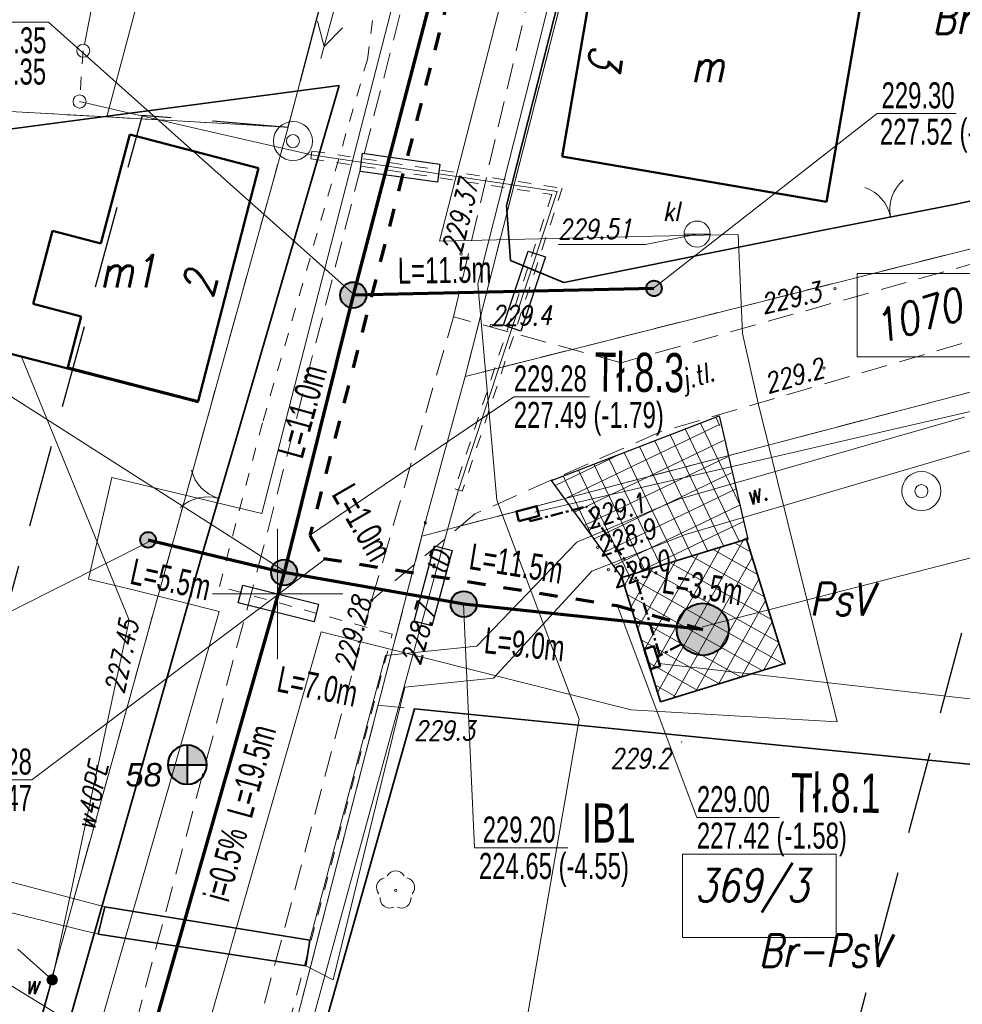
# Model space of a CAD drawing. Header units: millimetres. Extents: x 7436010 to 7436992, y 5663514 to 5666647.
# Tile 35 of 73: x 7436290 to 7436326, y 5664134 to 5664172. Entities that reach past the tile are written whole.
import ezdxf
from ezdxf.enums import TextEntityAlignment as Align

# ---------------------------------------------------------------- set-up
doc = ezdxf.new("R2010")
doc.units = ezdxf.units.MM
doc.header["$PDSIZE"] = 1
for name, pattern in [('$0$HIDDEN', [9.525, 6.35, -3.175]), ('0.7_0.7', [1.4, 0.7, -0.7]), ('1', [0]), ('2_EGBU_A', [0]), ('3', [1, 0.5, -0.5]), ('ACAD_ISO10W100', [18.5, 12, -3, 0.5, -3]), ('BUR', [3, 2, -1]), ('GDE', [0]), ('GUZ', [1.5, 1, -0.5]), ('KOR', [2, 1, 1]), ('KOU', [1.5, 1, -0.5])]:
    doc.linetypes.add(name, pattern=pattern)
for name, color, linetype, lineweight in [('1 OGRODZENIE', 7, 'BGT', 35), ('17 SŁUPY TELEKOMUNIKACYJNE', 30, 'Continuous', 18), ('18 LINIE TELEKOMUNIAKCYJNE', 30, 'Continuous', 18), ('2 BRAMY FURTKI', 7, 'Continuous', 18), ('23 LINIE eN', 1, 'Continuous', 18), ('28 STUDNIA GŁEBINOWA', 5, 'Continuous', 18), ('31 SZAMBO OSADNIK', 34, 'Continuous', 18), ('32 BUDYNKI ZMIANY', 7, 'Continuous', 50), ('33 FUNKCJE BUDYNKÓW', 7, 'Continuous', 18), ('43 RZĘDNE KL', 34, 'Continuous', 18), ('5 RÓW PRZYDROŻNY', 7, 'Continuous', 18), ('9 JEZDNIA GRUNTOWA', 7, 'KOU', 18), ('__WLZ', 1, 'Continuous', 50), ('_AA_Kanalizacja grawitacyjna - trasa', 244, 'Continuous', 70), ('_AA_Odcinki boczne grawitacyjne 160mm - trasa', 30, 'Continuous', 70), ('_AA_Studnia kanalizacyjna bet.1000mm - symbol', 24, 'Continuous', 40), ('_AA_Studnia kanalizacyjna PP 600mm - symbol', 24, 'Continuous', 40), ('_BB_Kanalizacja ciśnieniowa - trasa', 44, '0.7_0.7', 70), ('_CC_Pompownia ścieków - symbol', 1, 'Continuous', 40), ('_CC_Przepompownia sieciowa - ogrodzenie', 94, 'Continuous', 35), ('_CC_Tłoczny SIEĆ_opisy', 44, 'BUR', 50), ('_DZIAŁKI DO POZWOLENIA', 110, 'Continuous', 9), ('_GG_Otwory geologiczne - symbole', 10, 'Continuous', 40), ('_II_Odnośniki', 7, 'Continuous', 9), ('_J_rury AROT', 1, 'Continuous', 30), ('_LINIA ROZ.LOKA', 4, '$0$HIDDEN', 30), ('_ZZ_Zjazd do tłoczni', 4, 'Continuous', 30), ('DZ_USTALONE_GRANICE_L_0', 7, '1', 18), ('DZIALKI_SYT-WYS_T_0', 7, 'Continuous', 18), ('Działki zarys', 7, 'Continuous', 18), ('EADTD_T_0', 7, 'Continuous', 18), ('EBUPP_L_0', 7, '1', 50), ('EDZPD_L_1', 7, 'GDE', 18), ('EGBB_E_T_0', 7, 'Continuous', 18), ('EGBB_L_0', 7, '2_EGBU_A', 50), ('EKLTK_T_0', 96, 'Continuous', 18), ('EUZPU_L_3', 7, 'KOR', 18), ('GG_otwory_geologiczne_geolog', 10, 'Continuous', 40), ('Linie_odn', 7, 'Continuous', 9), ('obszar odziaływania inwestcyji', 80, 'Continuous', 20), ('Podzial_sekcyjny_krzyze', 7, 'Continuous', 13), ('Punkty', 7, 'Continuous', 18), ('PunPOMIAR1', 7, 'Continuous', 18), ('RzedPOMIAR1', 7, 'Continuous', 18), ('SDRPK_L_1', 7, 'KOU', 18), ('SDRPT_L_0', 7, '1', 35), ('SIEC_ENERGETYCZNA_L_0', 1, '3', 18), ('SZOPO_L_0', 7, 'BGT', 35), ('SZOPO_T_0', 7, 'Continuous', 18), ('SZZPZ_T_0', 7, 'Continuous', 18), ('UWWOA_T_0', 5, 'Continuous', 18), ('UWWOC_T_0', 5, 'Continuous', 18), ('UWWOO_T_0', 5, 'Continuous', 18), ('UWWPA_T_0', 5, 'Continuous', 18), ('UWWPO_L_0', 5, '1', 18), ('UŻYTKI LINIE', 96, 'GUZ', 18), ('UŻYTKI OZNACZENIE', 96, 'Continuous', 18), ('WEKTOR PRZEWODY TELEKOMUNIKACYJNE', 30, 'Continuous', 18), ('WEKTOR RO TELE', 30, '3', 18), ('WEKTOR RZĘDNE TELE', 30, 'Continuous', 18), ('WEKTOR WODOCIĄGI wo', 5, 'Continuous', 18), ('WUKOS_T_0', 7, 'Continuous', 18), ('WUKOS_T_1', 7, 'Continuous', 18)]:
    doc.layers.add(name, color=color, linetype=linetype, lineweight=lineweight)
for name, color, linetype in [('_AA_Studnia kanalizacyjna bet.1000mm - plamki', 255, 'Continuous'), ('_AA_Studnia kanalizacyjna PP 600mm - plamki', 24, 'Continuous'), ('_map', 7, 'Continuous'), ('TEKST ks przyłącz korek', 32, 'Continuous'), ('TEKST ks przyłącz L _ i', 32, 'Continuous'), ('TEKST ks sieć L _ i', 244, 'Continuous'), ('TEKST ks studnia', 244, 'Continuous')]:
    doc.layers.add(name, color=color, linetype=linetype)
doc.styles.add('K1_ACAD', font='romans.shx', dxfattribs={"width": 0.8, "oblique": 12})
doc.styles.add('PLAN 1 pop.', font='ARIALN.TTF', dxfattribs={"width": 0.8})
doc.styles.add('PLAN 2 pop.', font='ARIALN.TTF', dxfattribs={"width": 0.8})
doc.linetypes.add('BGT', pattern='A,3.75,[133,ltypeshp.shx,S=0.1875,R=0,X=0,Y=0],3.75', length=7.5)

# ---------------------------------------------------------------- blocks, each defined once
blk = doc.blocks.new('GRO')
at = {"linetype": 'Continuous'}
blk.add_circle((0, 0), 0.045, dxfattribs=at)
blk = doc.blocks.new('BGB')
at = {"linetype": 'Continuous'}
for centre, start, end in [((-1.5, 0), 359.9995, 60), ((1.5, 0), 120, 180.0005)]:
    blk.add_arc(centre, 1.5, start, end, dxfattribs=at)
blk = doc.blocks.new('DLI')
at = {"linetype": 'Continuous'}
blk.add_circle((0, 0), 0.045, dxfattribs=at)
for centre, start, end in [((-0.357, 0.116), 102.1445, 221.86), ((0, 0.375), 30.1401, 149.8599), ((0.357, 0.116), 318.14, 77.8555), ((-0.22, -0.303), 174.1482, 293.8542), ((0.22, -0.303), 246.1458, 5.8518)]:
    blk.add_arc(centre, 0.375, start, end, dxfattribs=at)
blk = doc.blocks.new('SUUS25')
at = {"linetype": 'Continuous'}
for radius in [0.2, 0.175, 0.15, 0.125, 0.1, 0.075, 0.05, 0.025, 0.00715]:
    blk.add_circle((0, 0), radius, dxfattribs=at)
blk = doc.blocks.new('WSP')
at = {"linetype": 'Continuous'}
blk.add_circle((0, 0), 0.045, dxfattribs=at)
blk = doc.blocks.new('SLS')
at = {"linetype": 'Continuous'}
blk.add_circle((0, 0), 0.25, dxfattribs=at)
blk = doc.blocks.new('PLT')
at = {"linetype": 'Continuous'}
for p, q in [((3.9, 0.5), (4.76605, 0)), ((0.25, 0), (5.25, 0)), ((3.76605, 0), (2.9, -0.5))]:
    blk.add_line(p, q, dxfattribs=at)
blk = doc.blocks.new('STD')
at = {"linetype": 'Continuous'}
for radius in [0.75, 0.25]:
    blk.add_circle((0, 0), radius, dxfattribs=at)
blk = doc.blocks.new('SZB')
at = {"linetype": 'Continuous'}
blk.add_line((-0.5, 0), (0.5, 0), dxfattribs=at)
blk.add_circle((0, 0), 0.5, dxfattribs=at)
blk = doc.blocks.new('PNN')
at = {"linetype": 'Continuous'}
for p, q in [((3.9, 0.5), (4.76605, 0)), ((0.25, 0), (5.25, 0)), ((4.76605, 0), (3.9, -0.5))]:
    blk.add_line(p, q, dxfattribs=at)
blk = doc.blocks.new('STUDZ')
at = {"layer": '1 OGRODZENIE', "flags": 128}
for points in [[(7436310.99, 5664161.96), (7436321.07, 5664163.99), (7436325.98, 5664164.96), (7436336.6, 5664167.28), (7436335.93, 5664170.896)], [(7436294.12, 5664105.83), (7436297.53, 5664118.22), (7436298.65, 5664122.12), (7436301.45, 5664132.02), (7436301.71, 5664133.06), (7436305.26, 5664145.59), (7436333.724, 5664142.744)]]:
    blk.add_lwpolyline(points, dxfattribs=at)
at = {"layer": '17 SŁUPY TELEKOMUNIKACYJNE', "linetype": '3', "flags": 128}
blk.add_lwpolyline([(7436292.54, 5664170.86), (7436292.4, 5664168.91)], dxfattribs=at)
at = {"layer": '32 BUDYNKI ZMIANY', "flags": 128}
for points in [[(7436322.79, 5664175.09), (7436321.074, 5664165.056)], [(7436312.26, 5664174.61), (7436310.923, 5664166.792)], [(7436310.923, 5664166.792), (7436321.074, 5664165.056)]]:
    blk.add_lwpolyline(points, dxfattribs=at)
at = {"layer": '43 RZĘDNE KL', "flags": 128}
blk.add_lwpolyline([(7436310.775, 5664163.42), (7436314.126, 5664163.42), (7436316.1, 5664163.82)], dxfattribs=at)
at = {"layer": '5 RÓW PRZYDROŻNY', "flags": 128}
blk.add_lwpolyline([(7436293.37, 5664137.98), (7436268.268, 5664144.624), (7436268.301, 5664143.048), (7436293.11, 5664136.94), (7436293.37, 5664137.98)], dxfattribs=at)
at = {"layer": 'DZ_USTALONE_GRANICE_L_0'}
blk.add_line((7436305.67, 5664152.73), (7436291.78, 5664098.98), dxfattribs=at)
at = {"layer": 'Działki zarys', "flags": 128}
blk.add_lwpolyline([(7436300.404, 5664167.925), (7436290.39, 5664131.82)], dxfattribs=at)
at = {"layer": 'EBUPP_L_0'}
blk.add_line((7436296.97, 5664157.36), (7436289.36, 5664159.32), dxfattribs=at)
at = {"layer": 'EDZPD_L_1'}
for p, q in [((7436293.445, 5664168.318), (7436308.638, 5664225.4)), ((7436315.043, 5664223.545), (7436300.404, 5664167.925)), ((7436307.197, 5664158.351), (7436314.73, 5664187.81)), ((7436287.377, 5664168.661), (7436293.445, 5664168.318)), ((7436300.404, 5664167.925), (7436293.445, 5664168.318)), ((7436340.062, 5664166.656), (7436307.197, 5664158.351)), ((7436305.537, 5664152.216), (7436338.552, 5664160.9)), ((7436307.197, 5664158.351), (7436305.67, 5664152.73))]:
    blk.add_line(p, q, dxfattribs=at)
at = {"layer": 'EGBB_L_0'}
for p, q in [((7436293.213, 5664163.459), (7436294.329, 5664167.641)), ((7436294.329, 5664167.641), (7436299.271, 5664166.356)), ((7436296.95, 5664157.402), (7436299.271, 5664166.356)), ((7436290.615, 5664161.146), (7436291.363, 5664163.947)), ((7436291.363, 5664163.947), (7436293.213, 5664163.459)), ((7436290.615, 5664161.146), (7436292.466, 5664160.648)), ((7436291.948, 5664158.697), (7436292.466, 5664160.648)), ((7436291.948, 5664158.697), (7436296.95, 5664157.402))]:
    blk.add_line(p, q, dxfattribs=at)
at = {"layer": 'EUZPU_L_3'}
for p, q in [((7436326.36, 5664156.79), (7436315.4, 5664153.64)), ((7436315.65, 5664152.28), (7436326.75, 5664155.54)), ((7436315.4, 5664153.64), (7436311.49, 5664151.99)), ((7436312.06, 5664150.88), (7436315.65, 5664152.28)), ((7436311.49, 5664151.99), (7436307.65, 5664148)), ((7436308.29, 5664146.76), (7436312.06, 5664150.88)), ((7436307.65, 5664148), (7436304.14, 5664147.63)), ((7436304.14, 5664147.63), (7436301.24, 5664136.7)), ((7436304.88, 5664146.42), (7436308.29, 5664146.76)), ((7436302.13, 5664135.18), (7436304.88, 5664146.42)), ((7436301.24, 5664136.7), (7436301.09, 5664135.72)), ((7436301.09, 5664135.72), (7436302.13, 5664135.18))]:
    blk.add_line(p, q, dxfattribs=at)
at = {"layer": 'Podzial_sekcyjny_krzyze', "color": 7, "lineweight": 13}
for p, q in [((7436300, 5664147.5), (7436300, 5664152.5)), ((7436297.5, 5664150), (7436302.5, 5664150))]:
    blk.add_line(p, q, dxfattribs=at)
at = {"layer": 'PunPOMIAR1'}
for p in [(7436305.26, 5664145.59), (7436315.51, 5664144.31)]:
    blk.add_point(p, dxfattribs=at)
at = {"layer": 'SDRPK_L_1'}
for p, q in [((7436308.78, 5664188.22), (7436299.44, 5664151.7)), ((7436306.75, 5664160.64), (7436313.13, 5664187.69)), ((7436340.004, 5664166.435), (7436313.19, 5664158.88)), ((7436339.216, 5664163.43), (7436314.66, 5664156.21)), ((7436303.61, 5664149.75), (7436306.75, 5664160.64)), ((7436313.19, 5664158.88), (7436306.75, 5664160.64)), ((7436314.66, 5664156.21), (7436307.57, 5664153.07)), ((7436307.57, 5664153.07), (7436303.61, 5664149.75)), ((7436276.67, 5664066.8), (7436299.44, 5664151.7)), ((7436303.61, 5664149.75), (7436281.33, 5664065.85))]:
    blk.add_line(p, q, dxfattribs=at)
at = {"layer": 'SDRPT_L_0'}
for p, q in [((7436293.37, 5664137.98), (7436293.11, 5664136.94)), ((7436301.24, 5664136.7), (7436293.37, 5664137.98)), ((7436293.11, 5664136.94), (7436301.09, 5664135.72)), ((7436301.09, 5664135.72), (7436301.24, 5664136.7))]:
    blk.add_line(p, q, dxfattribs=at)
at = {"layer": 'SIEC_ENERGETYCZNA_L_0'}
for p, q in [((7436303.449, 5664170.529), (7436304.215, 5664176.273)), ((7436302.762, 5664168.148), (7436303.449, 5664170.529)), ((7436301.933, 5664165.273), (7436302.762, 5664168.148)), ((7436299.444, 5664156.649), (7436301.933, 5664165.273)), ((7436297.766, 5664150.29), (7436299.444, 5664156.649)), ((7436304.399, 5664148.449), (7436297.766, 5664150.29)), ((7436301.539, 5664137.669), (7436304.399, 5664148.449)), ((7436300.776, 5664134.769), (7436301.539, 5664137.669)), ((7436297.651, 5664122.991), (7436300.776, 5664134.769))]:
    blk.add_line(p, q, dxfattribs=at)
at = {"layer": 'SZOPO_L_0'}
for p, q in [((7436312.37, 5664179.06), (7436308.79, 5664164.91)), ((7436287.95, 5664167.62), (7436302.37, 5664169.53)), ((7436302.37, 5664169.53), (7436298.38, 5664155.86)), ((7436308.79, 5664164.91), (7436308.94, 5664162.8)), ((7436308.94, 5664162.8), (7436310.99, 5664161.96)), ((7436298.38, 5664155.86), (7436297.09, 5664151.47)), ((7436297.09, 5664151.47), (7436291.46, 5664131.66))]:
    blk.add_line(p, q, dxfattribs=at)
at = {"layer": 'UWWOC_T_0'}
blk.add_line((7436291.35, 5664135.18), (7436290.035, 5664136.36), dxfattribs=at)
at = {"layer": 'UWWPO_L_0'}
for p, q in [((7436294.31, 5664148.99), (7436290.171, 5664159.111)), ((7436291.35, 5664135.18), (7436294.31, 5664148.99)), ((7436290.65, 5664132.64), (7436291.35, 5664135.18))]:
    blk.add_line(p, q, dxfattribs=at)
at = {"layer": 'UŻYTKI LINIE', "flags": 128}
for points in [[(7436479.06, 5664838.856), (7436422.104, 5664628.133), (7436378.194, 5664460.693), (7436350.292, 5664354.273), (7436315.043, 5664223.545), (7436300.404, 5664167.925)], [(7436307.197, 5664158.351), (7436314.73, 5664187.81), (7436358.99, 5664351.96), (7436386.9, 5664458.41), (7436430.81, 5664625.85)], [(7436300.404, 5664167.925), (7436293.445, 5664168.318), (7436287.377, 5664168.661), (7436283.666, 5664167.445), (7436279.779, 5664166.173), (7436274.71, 5664164.513), (7436270.293, 5664163.066), (7436270.109, 5664163.012)], [(7436300.404, 5664167.925), (7436290.39, 5664131.82), (7436277.13, 5664081.49), (7436255.75, 5664102.74), (7436242.84, 5664115.24), (7436231.99, 5664130.21), (7436230.7, 5664137.65)], [(7436307.197, 5664158.351), (7436340.062, 5664166.656)], [(7436305.537, 5664152.216), (7436338.552, 5664160.9)], [(7436291.78, 5664098.98), (7436305.537, 5664152.216)], [(7436303.861, 5664145.73), (7436333.724, 5664142.744)]]:
    blk.add_lwpolyline(points, dxfattribs=at)
at = {"layer": 'WEKTOR PRZEWODY TELEKOMUNIKACYJNE', "flags": 128}
blk.add_lwpolyline([(7436292.4, 5664168.91), (7436297.319, 5664167.767), (7436301.299, 5664166.859), (7436310.729, 5664165.459), (7436306.949, 5664153.991), (7436305.103, 5664147.333), (7436301.882, 5664135.564), (7436298.883, 5664124.644), (7436294.935, 5664110.021), (7436293.857, 5664107.21), (7436291.944, 5664100.707), (7436289.874, 5664093.295), (7436286.869, 5664081.994), (7436286.09, 5664079.141), (7436282.516, 5664066.233), (7436280.197, 5664057.816), (7436275.162, 5664039.392), (7436272.631, 5664030.398), (7436271.355, 5664024.978), (7436268.448, 5664013.055), (7436266.992, 5664007.049)], dxfattribs=at)
at = {"layer": 'WEKTOR RO TELE'}
for p, q in [((7436301.321, 5664167.007), (7436310.928, 5664165.581)), ((7436301.277, 5664166.711), (7436310.531, 5664165.337)), ((7436310.531, 5664165.337), (7436306.806, 5664154.038)), ((7436310.928, 5664165.581), (7436307.091, 5664153.944))]:
    blk.add_line(p, q, dxfattribs=at)
at = {"layer": 'WEKTOR RO TELE', "flags": 128}
for points in [[(7436301.321, 5664167.007), (7436301.277, 5664166.711)], [(7436307.091, 5664153.944), (7436306.806, 5664154.038)]]:
    blk.add_lwpolyline(points, dxfattribs=at)
at = {"layer": 'WEKTOR WODOCIĄGI wo', "flags": 128}
blk.add_lwpolyline([(7436312.24, 5664180.018), (7436309.87, 5664170.521), (7436307.681, 5664161.914), (7436308.412, 5664153.602), (7436311.575, 5664145.184), (7436309.005, 5664130.422), (7436310.229, 5664130.571), (7436313.966, 5664131.097), (7436316.243, 5664131.29), (7436320.857, 5664131.127), (7436320.825, 5664129.509)], dxfattribs=at)
at = {"layer": '17 SŁUPY TELEKOMUNIKACYJNE', "rotation": 0.06187149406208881}
for p in [(7436292.54, 5664170.86), (7436292.4, 5664168.91)]:
    blk.add_blockref('SLS', p, dxfattribs=at)
at = {"layer": '18 LINIE TELEKOMUNIAKCYJNE', "linetype": '3', "rotation": 78.88383361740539}
blk.add_blockref('PLT', (7436292.54, 5664170.86), dxfattribs=at)
at = {"layer": '2 BRAMY FURTKI', "rotation": 11.17522479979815}
blk.add_blockref('BGB', (7436323.525, 5664164.475), dxfattribs=at)
at = {"layer": '23 LINIE eN', "rotation": 254.8994112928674}
blk.add_blockref('PNN', (7436303.03, 5664175.63), dxfattribs=at)
at = {"layer": '28 STUDNIA GŁEBINOWA'}
for p in [(7436300.59, 5664167.39), (7436324.71, 5664153.95)]:
    blk.add_blockref('STD', p, dxfattribs=at)
at = {"layer": '31 SZAMBO OSADNIK'}
blk.add_blockref('SZB', (7436316.1, 5664163.82), dxfattribs=at)
at = {"layer": 'Punkty'}
blk.add_blockref('GRO', (7436305.67, 5664152.73), dxfattribs=at)
at = {"layer": 'SZOPO_T_0', "rotation": 73.6245934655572}
blk.add_blockref('BGB', (7436297.736, 5664153.668), dxfattribs=at)
at = {"layer": 'SZZPZ_T_0'}
blk.add_blockref('DLI', (7436304.529, 5664138.613), dxfattribs=at)
at = {"layer": 'UWWPA_T_0'}
blk.add_blockref('SUUS25', (7436291.35, 5664135.18), dxfattribs=at)
at = {"layer": 'WUKOS_T_0'}
for p in [(7436307.04, 5664163.05), (7436321.39, 5664161.72), (7436308.21, 5664160.32), (7436320.97, 5664158.67), (7436311.98, 5664152.5), (7436312.28, 5664151.79), (7436312.7, 5664150.93), (7436303.61, 5664149.75)]:
    blk.add_blockref('WSP', p, dxfattribs=at)
at = {"layer": '31 SZAMBO OSADNIK', "style": 'K1_ACAD', "oblique": 12, "width": 0.8}
blk.add_text('kl', height=0.75, dxfattribs=at).set_placement((7436314.783, 5664164.312))
at = {"layer": '33 FUNKCJE BUDYNKÓW', "style": 'K1_ACAD', "oblique": 12, "width": 0.8}
blk.add_text('m', height=1.25, dxfattribs=at).set_placement((7436316.508, 5664170.272), align=Align.MIDDLE)
at = {"layer": '43 RZĘDNE KL', "style": 'K1_ACAD', "oblique": 12, "width": 0.8}
blk.add_text('229.51', height=0.75, dxfattribs=at).set_placement((7436310.772, 5664163.639))
at = {"layer": '5 RÓW PRZYDROŻNY', "style": 'K1_ACAD', "oblique": 12, "width": 0.8}
blk.add_text('w.', height=0.75, rotation=18.375, dxfattribs=at).set_placement((7436318.366, 5664153.867), align=Align.MIDDLE)
at = {"layer": '9 JEZDNIA GRUNTOWA', "style": 'K1_ACAD', "oblique": 12, "width": 0.8}
blk.add_text('j.tl.', height=0.75, rotation=16.4476, dxfattribs=at).set_placement((7436315.602, 5664157.846))
at = {"layer": 'DZIALKI_SYT-WYS_T_0', "style": 'K1_ACAD', "oblique": 12, "width": 0.8}
blk.add_text('1070', height=1.25, rotation=16.3855, dxfattribs=at).set_placement((7436324.561, 5664160.678), align=Align.MIDDLE)
blk.add_text('369/3', height=1.25, dxfattribs=at).set_placement((7436318.204, 5664138.721), align=Align.MIDDLE)
at = {"layer": 'EADTD_T_0', "style": 'K1_ACAD', "oblique": 12, "width": 0.8}
for s, rotation, p in [('3', 262.8542, (7436311.964, 5664170.681)), ('2', 74.8033, (7436297.606, 5664161.747))]:
    blk.add_text(s, height=1.25, rotation=rotation, dxfattribs=at).set_placement(p, align=Align.CENTER)
at = {"layer": 'EGBB_E_T_0', "style": 'K1_ACAD', "oblique": 12, "width": 0.8}
blk.add_text('m1', height=1.25, dxfattribs=at).set_placement((7436294.263, 5664162.393), align=Align.MIDDLE)
at = {"layer": 'EKLTK_T_0', "style": 'K1_ACAD', "oblique": 12, "width": 0.8}
for s, p in [('PsV', (7436320.418, 5664150.424)), ('Br-PsV', (7436318.463, 5664136.926))]:
    blk.add_text(s, height=1.25, dxfattribs=at).set_placement(p, align=Align.TOP_LEFT)
at = {"layer": 'RzedPOMIAR1', "style": 'K1_ACAD', "oblique": 12, "width": 0.8}
for s, p in [('229.3', (7436305.248, 5664144.382)), ('229.2', (7436312.773, 5664143.308))]:
    blk.add_text(s, height=0.75, dxfattribs=at).set_placement(p)
at = {"layer": 'UWWOA_T_0', "style": 'K1_ACAD', "oblique": 12, "width": 0.8}
blk.add_text('w', height=0.75, dxfattribs=at).set_placement((7436290.291, 5664134.63))
at = {"layer": 'UWWOC_T_0', "style": 'K1_ACAD', "oblique": 12, "width": 0.8}
blk.add_text('227.45', height=0.75, rotation=78.2069, dxfattribs=at).set_placement((7436294.31, 5664148.99), align=Align.MIDDLE_RIGHT)
at = {"layer": 'UWWOO_T_0', "style": 'K1_ACAD', "oblique": 12, "width": 0.8}
blk.add_text('w40PE', height=0.75, rotation=77.9024, dxfattribs=at).set_placement((7436292.864, 5664142.243), align=Align.MIDDLE)
at = {"layer": 'UŻYTKI OZNACZENIE', "style": 'K1_ACAD', "oblique": 12, "width": 0.8}
blk.add_text('Br-RV', height=1.25, dxfattribs=at).set_placement((7436325.136, 5664172.758), align=Align.TOP_LEFT)
at = {"layer": 'WEKTOR PRZEWODY TELEKOMUNIKACYJNE', "style": 'K1_ACAD', "oblique": 12, "width": 0.8}
blk.add_text('tD', height=0.75, rotation=74.5023, dxfattribs=at).set_placement((7436306.179, 5664151.213), align=Align.MIDDLE)
at = {"layer": 'WEKTOR RZĘDNE TELE', "style": 'K1_ACAD', "oblique": 12, "width": 0.8}
blk.add_text('228.7', height=0.75, rotation=74.5023, dxfattribs=at).set_placement((7436305.103, 5664147.333), align=Align.MIDDLE_LEFT)
at = {"layer": 'WUKOS_T_1', "style": 'K1_ACAD', "oblique": 12, "width": 0.8}
for s, rotation, p in [('229.37', 76.113, (7436307.04, 5664163.05)), ('229.1', 16.911, (7436311.98, 5664152.5))]:
    blk.add_text(s, height=0.75, rotation=rotation, dxfattribs=at).set_placement(p)
blk.add_text('229.3', height=0.75, rotation=12.618, dxfattribs=at).set_placement((7436320.749, 5664161.995), align=Align.TOP_RIGHT)
blk.add_text('229.4', height=0.75, dxfattribs=at).set_placement((7436308.21, 5664160.32))
for s, rotation, p in [('229.2', 16.38, (7436321.039, 5664158.35)), ('229.28', 75.276, (7436303.61, 5664149.75))]:
    blk.add_text(s, height=0.75, rotation=rotation, dxfattribs=at).set_placement(p, align=Align.RIGHT)
blk.add_text('228.9', height=0.75, rotation=19.332, dxfattribs=at).set_placement((7436312.28, 5664151.79), align=Align.MIDDLE_LEFT)
blk.add_text('229.0', height=0.75, rotation=19.332, dxfattribs=at).set_placement((7436312.7, 5664150.93), align=Align.TOP_LEFT)
blk = doc.blocks.new('A$C759113EB')
at = {"linetype": '1'}
h = blk.add_hatch(color=1, dxfattribs=at)
h.dxf.hatch_style = 1
h.paths.add_polyline_path([(1.5, 1.5), (3, 1.5, 0.414214), (1.5, 3)])
h.paths.add_polyline_path([(1.5, 1.5), (0, 1.5, 0.414214), (1.5, 0)])
at = {"layer": 'GG_otwory_geologiczne_geolog', "color": 10}
for p, q in [((1.5, 3), (1.5, 0)), ((0, 1.5), (3, 1.5))]:
    blk.add_line(p, q, dxfattribs=at)
at = {"layer": 'GG_otwory_geologiczne_geolog', "color": 1}
for start, end in [(90, 180), (270, 0)]:
    blk.add_arc((1.5, 1.5), 1.5, start, end, dxfattribs=at)
at = {"layer": 'GG_otwory_geologiczne_geolog', "color": 10}
for start, end in [(0, 90), (180, 270)]:
    blk.add_arc((1.5, 1.5), 1.5, start, end, dxfattribs=at)

msp = doc.modelspace()

# ---------------------------------------------------------------- hatches: boundary and pattern name
at = {"layer": '_AA_Studnia kanalizacyjna bet.1000mm - plamki', "linetype": 'Continuous'}
h = msp.add_hatch(color=256, dxfattribs=at)
edge = h.paths.add_edge_path()
edge.add_arc((7436302.905, 5664161.476), 0.5, 0, 360)
h = msp.add_hatch(color=256, dxfattribs=at)
edge = h.paths.add_edge_path()
edge.add_arc((7436300.251, 5664150.823), 0.5, 0, 360)
h = msp.add_hatch(color=256, dxfattribs=at)
edge = h.paths.add_edge_path()
edge.add_arc((7436307.146, 5664149.609), 0.5, 0, 360)
at = {"layer": '_AA_Studnia kanalizacyjna PP 600mm - plamki', "linetype": 'Continuous'}
h = msp.add_hatch(color=30, dxfattribs=at)
edge = h.paths.add_edge_path()
edge.add_arc((7436314.447, 5664161.734), 0.3, 0, 360)
h = msp.add_hatch(color=30, dxfattribs=at)
edge = h.paths.add_edge_path()
edge.add_arc((7436295.029, 5664152.076), 0.3, 0, 360)
at = {"layer": '_CC_Pompownia ścieków - symbol'}
msp.add_hatch(color=256, dxfattribs=at).paths.add_polyline_path([(7436316.83, 5664147.781, 1), (7436315.805, 5664149.499, 1)])
at = {"layer": '_CC_Przepompownia sieciowa - ogrodzenie', "lineweight": 15}
h = msp.add_hatch(dxfattribs=at)
h.set_pattern_fill('ANSI37', color=256, scale=5, angle=15.654, style=0)
h.set_pattern_definition([(60.654030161, (-1740300.50575, 4465634.5689), (-0.544797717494, 0.306301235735), []), (150.654030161, (-1740300.50575, 4465634.5689), (-0.306301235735, -0.544797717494), [])])
h.paths.add_polyline_path([(7436314.7, 5664145.851), (7436319.476, 5664147.332), (7436317.995, 5664152.107), (7436313.219, 5664150.626), (7436314.644, 5664146.033)])
at = {"layer": '_ZZ_Zjazd do tłoczni', "lineweight": 13}
h = msp.add_hatch(dxfattribs=at)
h.set_pattern_fill('ANSI37', color=256, scale=5, angle=70.6618, style=0)
h.set_pattern_definition([(115.661830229, (3155708.1079, -2540914.00494), (-0.56335357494, -0.270661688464), []), (205.661830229, (3155708.1079, -2540914.00494), (0.270661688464, -0.56335357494), [])])
h.paths.add_polyline_path([(7436310.514, 5664154.356), (7436313.223, 5664150.627), (7436318.051, 5664152.104), (7436316.887, 5664156.812)])

# ---------------------------------------------------------------- linework, layer by layer
at = {"layer": '__WLZ', "linetype": 'ACAD_ISO10W100', "ltscale": 0.04}
for p, q in [((7436309.694, 5664152.791), (7436311.845, 5664153.359)), ((7436313.676, 5664150.838), (7436311.845, 5664153.359)), ((7436309.665, 5664152.895), (7436309.694, 5664152.791)), ((7436314.668, 5664147.638), (7436313.676, 5664150.838)), ((7436315.498, 5664148.067), (7436314.571, 5664147.588))]:
    msp.add_line(p, q, dxfattribs=at)
at = {"layer": '__WLZ'}
for points in [[(7436309.266, 5664152.788), (7436309.165, 5664153.167), (7436309.935, 5664153.373), (7436310.036, 5664152.994)], [(7436314.072, 5664147.876), (7436314.447, 5664147.991), (7436314.681, 5664147.229), (7436314.307, 5664147.114)]]:
    msp.add_lwpolyline(points, close=True, dxfattribs=at)
at = {"layer": '_AA_Kanalizacja grawitacyjna - trasa'}
for points in [[(7436314.673, 5664206.519), (7436314.673, 5664206.519), (7436314.673, 5664206.519), (7436314.673, 5664206.519), (7436302.905, 5664161.476), (7436300.251, 5664150.823)], [(7436316.318, 5664148.64), (7436307.146, 5664149.609), (7436300.251, 5664150.823), (7436300.251, 5664150.823), (7436294.83, 5664131.871), (7436288.377, 5664107.433), (7436288.377, 5664107.433), (7436288.377, 5664107.433), (7436286.253, 5664099.132), (7436286.253, 5664099.132), (7436280.377, 5664077.409), (7436275.468, 5664057.951), (7436271.671, 5664044.645), (7436270.323, 5664039.853), (7436265.145, 5664021.024), (7436260.251, 5663995.803)]]:
    msp.add_lwpolyline(points, dxfattribs=at)
at = {"layer": '_AA_Odcinki boczne grawitacyjne 160mm - trasa', "linetype": 'Continuous'}
for points in [[(7436314.447, 5664161.734), (7436302.905, 5664161.476)], [(7436295.029, 5664152.076), (7436300.251, 5664150.823)]]:
    msp.add_lwpolyline(points, dxfattribs=at)
at = {"layer": '_AA_Studnia kanalizacyjna bet.1000mm - symbol', "linetype": 'Continuous'}
for centre in [(7436302.905, 5664161.476), (7436300.251, 5664150.823), (7436307.146, 5664149.609)]:
    msp.add_circle(centre, 0.5, dxfattribs=at)
at = {"layer": '_AA_Studnia kanalizacyjna PP 600mm - symbol', "color": 30, "linetype": 'Continuous'}
for centre in [(7436314.447, 5664161.734), (7436295.029, 5664152.076)]:
    msp.add_circle(centre, 0.3, dxfattribs=at)
at = {"layer": '_BB_Kanalizacja ciśnieniowa - trasa'}
msp.add_lwpolyline([(7436390.784, 5664512.645), (7436347.688, 5664347.783), (7436360.652, 5664344.793), (7436361.012, 5664344.19), (7436361.012, 5664344.19), (7436361.012, 5664344.19), (7436361.012, 5664344.19), (7436361.012, 5664344.19), (7436361.012, 5664344.19), (7436361.012, 5664344.19), (7436361.012, 5664344.19), (7436353.068, 5664313.808), (7436345.753, 5664287.498), (7436338.306, 5664261.227), (7436326.023, 5664252.166), (7436323.935, 5664243.486), (7436315.399, 5664206.709), (7436313.175, 5664198.682), (7436301.242, 5664152.245), (7436301.765, 5664151.363), (7436301.765, 5664151.363), (7436313.027, 5664149.554), (7436316.318, 5664148.64)], dxfattribs=at)
at = {"layer": '_CC_Pompownia ścieków - symbol'}
msp.add_circle((7436316.318, 5664148.64), 1, dxfattribs=at)
at = {"layer": '_CC_Przepompownia sieciowa - ogrodzenie'}
msp.add_lwpolyline([(7436314.7, 5664145.851), (7436319.476, 5664147.332), (7436317.995, 5664152.107), (7436313.219, 5664150.626), (7436314.7, 5664145.851)], dxfattribs=at)
at = {"layer": '_DZIAŁKI DO POZWOLENIA'}
for points in [[(7436322.241, 5664162.302), (7436328.133, 5664162.302), (7436328.133, 5664159.1), (7436322.241, 5664159.1)], [(7436315.546, 5664140.006), (7436321.438, 5664140.006), (7436321.438, 5664136.805), (7436315.546, 5664136.805)]]:
    msp.add_lwpolyline(points, close=True, dxfattribs=at)
at = {"layer": '_II_Odnośniki'}
for points in [[(7436309.868, 5664153.142), (7436340.635, 5664160.254), (7436354.288, 5664160.254)], [(7436316.315, 5664148.731), (7436338.108, 5664154.343), (7436351.76, 5664154.343)], [(7436314.636, 5664147.322), (7436338.057, 5664144.663), (7436351.71, 5664144.663)]]:
    msp.add_lwpolyline(points, dxfattribs=at)
at = {"layer": '_J_rury AROT'}
for points in [[(7436303.263, 5664166.921), (7436306.234, 5664166.504), (7436306.136, 5664165.811), (7436303.165, 5664166.228)], [(7436308.674, 5664160.315), (7436309.618, 5664163.162), (7436310.282, 5664162.942), (7436309.338, 5664160.094)], [(7436305.243, 5664148.953), (7436306.025, 5664151.849), (7436306.7, 5664151.667), (7436305.918, 5664148.771)], [(7436298.665, 5664150.341), (7436301.573, 5664149.603), (7436301.401, 5664148.925), (7436298.493, 5664149.662)]]:
    msp.add_lwpolyline(points, close=True, dxfattribs=at)
at = {"layer": '_LINIA ROZ.LOKA', "ltscale": 0.5, "flags": 128}
msp.add_lwpolyline([(7436769.819, 5666386.172), (7436785.63, 5666401.9), (7436777.168, 5666339.855), (7436769.643, 5666284.835), (7436763.693, 5666241.333), (7436758.706, 5666204.871), (7436746.995, 5666120.477), (7436746.67, 5666118.16), (7436746, 5666112.25), (7436742.679, 5666086.949), (7436737.87, 5666050.31), (7436735.793, 5666034.48), (7436729.165, 5665983.959), (7436725.413, 5665955.369), (7436721.158, 5665922.936), (7436716.677, 5665892.746), (7436714.652, 5665879.501), (7436710.699, 5665853.651), (7436705.915, 5665822.364), (7436701.238, 5665791.78), (7436696.682, 5665761.986), (7436693.363, 5665740.276), (7436692.49, 5665734.57), (7436691.24, 5665725.21), (7436686.817, 5665692.279), (7436686.24, 5665687.98), (7436687.02, 5665687.872), (7436687.796, 5665687.765), (7436688.426, 5665687.677), (7436689.729, 5665687.497), (7436691.702, 5665687.224), (7436695.055, 5665686.76), (7436699.592, 5665686.132), (7436703.87, 5665685.495), (7436710.052, 5665684.688), (7436704.144, 5665626.716), (7436692.353, 5665554.027), (7436684.4, 5665507.895), (7436678.948, 5665476.375), (7436678.106, 5665452.583), (7436669.825, 5665424.532), (7436658.741, 5665384.423), (7436649.917, 5665353.223), (7436656.066, 5665352.41), (7436640.531, 5665294.184), (7436627.067, 5665248.662), (7436617.803, 5665220.557), (7436609.033, 5665184.743), (7436597.094, 5665145.042), (7436586.74, 5665104.181), (7436580.262, 5665077.607), (7436551.399, 5665080.628), (7436544.132, 5665053.462), (7436541.654, 5665043.684), (7436535.648, 5665019.894), (7436527.279, 5664986.713), (7436518.85, 5664953.127), (7436540.241, 5664951.286), (7436527.274, 5664905.085), (7436512.887, 5664848.872), (7436512.752, 5664848.252), (7436491.254, 5664843.656), (7436490.454, 5664840.416), (7436488.749, 5664840.174), (7436485.592, 5664828.52), (7436480.77, 5664810.687), (7436477.564, 5664798.832), (7436470.048, 5664771.067), (7436466.776, 5664758.912), (7436460.996, 5664737.529), (7436453.383, 5664709.453), (7436450.493, 5664698.657), (7436449.293, 5664694.235), (7436447.878, 5664689.001), (7436444.735, 5664677.411), (7436439.734, 5664658.879), (7436430.798, 5664625.844), (7436422.092, 5664592.636), (7436411.808, 5664553.448), (7436402.818, 5664519.107), (7436395.065, 5664489.579), (7436386.906, 5664458.419), (7436380.697, 5664434.655), (7436376.518, 5664418.897), (7436373.403, 5664406.849), (7436371.231, 5664398.643), (7436365.4, 5664376.386), (7436360.194, 5664356.586), (7436358.975, 5664351.964), (7436370.073, 5664349.716), (7436345.743, 5664252.376), (7436338.101, 5664221.811), (7436346.559, 5664219.638), (7436332.958, 5664172.827), (7436327.706, 5664153.961), (7436320.71, 5664127.647), (7436315.847, 5664109.043), (7436293.508, 5664105.672), (7436291.778, 5664098.993), (7436311.255, 5664095.216), (7436305.86, 5664069.899), (7436301.249, 5664052.498), (7436298.259, 5664034.704), (7436295.226, 5664016.7), (7436294.203, 5663992.362), (7436295.675, 5663969.316), (7436298.862, 5663944.903), (7436305.053, 5663922.416), (7436309.368, 5663907.37), (7436310.083, 5663904.279), (7436287.939, 5663894.265), (7436287.89, 5663894.23), (7436289.293, 5663888.169), (7436307.22, 5663896.421), (7436313.563, 5663878.366), (7436316.816, 5663864.356), (7436323.097, 5663841.843), (7436323.621, 5663840.346), (7436302.734, 5663832.549), (7436306.084, 5663818.609), (7436328.591, 5663826.53), (7436335.305, 5663807.875), (7436346.491, 5663776.834), (7436347.265, 5663774.439), (7436325.835, 5663769.718), (7436328.273, 5663765.489), (7436328.273, 5663765.489), (7436337.733, 5663749.257), (7436355.952, 5663758.124), (7436369.036, 5663743.036), (7436379.219, 5663723.732), (7436386.589, 5663707.332), (7436393.785, 5663687.445), (7436394.545, 5663683.162), (7436386.119, 5663681.18), (7436375.065, 5663673.191), (7436376.66, 5663669.404), (7436378.039, 5663665.373), (7436383.145, 5663649.886), (7436385.452, 5663641.268), (7436392.561, 5663614.937), (7436402.771, 5663597.554), (7436404.552, 5663594.357), (7436398.144, 5663579.556), (7436383.472, 5663579.872), (7436383.472, 5663598.954), (7436383.536, 5663613.755), (7436381.268, 5663622.159), (7436375.493, 5663643.653), (7436374.487, 5663647.412), (7436373.191, 5663652.22), (7436366.812, 5663649.775), (7436363.111, 5663660.126), (7436369.055, 5663664.529), (7436367.983, 5663667.458), (7436362.418, 5663663.455), (7436351.027, 5663690.171), (7436348.921, 5663700.662), (7436355.281, 5663701.413), (7436350.008, 5663711.545), (7436342.684, 5663723.842), (7436323.689, 5663721.102), (7436294.623, 5663770.744), (7436268.862, 5663766.229), (7436263.066, 5663785.818), (7436260.041, 5663784.815), (7436254.686, 5663782.735), (7436252.465, 5663789.248), (7436260.428, 5663792.401), (7436278.163, 5663799.499), (7436285.701, 5663801.994), (7436278.819, 5663825.679), (7436273.401, 5663846.926), (7436269.385, 5663864.936), (7436284.572, 5663868.617), (7436282.661, 5663876.992), (7436274.791, 5663875.665), (7436272.427, 5663887.404), (7436280.035, 5663888.292), (7436279.108, 5663892.091), (7436269.52, 5663890.933), (7436263.103, 5663914.553), (7436258.603, 5663935.854), (7436251.252, 5663959.731), (7436247.766, 5663974.333), (7436257.809, 5663977.446), (7436257.698, 5663985.662), (7436257.603, 5663994.259), (7436254.811, 5664004.46), (7436251.476, 5664016.715), (7436250.549, 5664027.068), (7436249.485, 5664037.257), (7436242.689, 5664037.334), (7436241.678, 5664048.834), (7436240.901, 5664065.752), (7436219.891, 5664094.241), (7436221.988, 5664101.65), (7436224.111, 5664100.45), (7436249.122, 5664102.024), (7436242.679, 5664108.296), (7436226.645, 5664128.307), (7436226.023, 5664140.261), (7436224.837, 5664141.852), (7436219.239, 5664143.564), (7436189.719, 5664143.162), (7436172.237, 5664151.732), (7436160.044, 5664157.699), (7436156.645, 5664159.354), (7436144.813, 5664164.949), (7436142.537, 5664166.012), (7436135.048, 5664171.548), (7436122.04, 5664181.325), (7436108.217, 5664191.494), (7436106.941, 5664192.438), (7436096.692, 5664202.791), (7436089.704, 5664209.893), (7436082.365, 5664217.233), (7436065.983, 5664208.509), (7436054.19, 5664202.177), (7436048.152, 5664211.644), (7436077.493, 5664231.589), (7436078.107, 5664230.801), (7436082.881, 5664224.701), (7436088.006, 5664218.657), (7436091.262, 5664215.402), (7436100.884, 5664205.311), (7436105.441, 5664200.58), (7436107, 5664198.997), (7436108.613, 5664197.357), (7436109.381, 5664196.579), (7436109.537, 5664196.424), (7436113.388, 5664193.768), (7436117.543, 5664190.756), (7436126.187, 5664184.59), (7436131.518, 5664180.704), (7436136.117, 5664196.766), (7436147.656, 5664192.776), (7436144.066, 5664181.29), (7436141.619, 5664173.448), (7436149.976, 5664169.141), (7436161.928, 5664163.007), (7436166.873, 5664160.461), (7436176.132, 5664155.711), (7436190.605, 5664148.285), (7436211.642, 5664148.485), (7436219.974, 5664148.576), (7436227.765, 5664146.175), (7436230.924, 5664142.228), (7436230.702, 5664137.627), (7436231.983, 5664130.138), (7436242.856, 5664115.225), (7436255.74, 5664102.74), (7436277.106, 5664081.501), (7436279.285, 5664110.772), (7436287.113, 5664140.297), (7436294.815, 5664168.383), (7436300.408, 5664167.926), (7436303.617, 5664180.054), (7436314.754, 5664222.52), (7436320.67, 5664244.509), (7436329.286, 5664276.326), (7436339.489, 5664314.222), (7436347.351, 5664343.307), (7436344.053, 5664344.135), (7436348.208, 5664369.312), (7436371.206, 5664451.734), (7436387.619, 5664516.956), (7436415.586, 5664621.211), (7436434.673, 5664694.676), (7436464.45, 5664803.668), (7436472.924, 5664837.816), (7436477.353, 5664838.622), (7436478.209, 5664841.782), (7436481.513, 5664853.977), (7436494.029, 5664899.688), (7436502.397, 5664930.227), (7436504.591, 5664938.275), (7436507.768, 5664949.805), (7436500.72, 5664950.002), (7436508.915, 5664982.673), (7436528.12, 5665058.555), (7436539.985, 5665099.162), (7436546.498, 5665097.773), (7436553.59, 5665124.943), (7436568.605, 5665185.165), (7436573.132, 5665202.815), (7436575.085, 5665210.138), (7436580.009, 5665229.574), (7436583.775, 5665244.514), (7436593.841, 5665284.253), (7436602.232, 5665317.293), (7436613.909, 5665363.64), (7436618.238, 5665380.682), (7436630.042, 5665427.092), (7436635.598, 5665448.858), (7436641.55, 5665472.258), (7436645.603, 5665488.174), (7436647.468, 5665501.708), (7436650.045, 5665519.827), (7436651.532, 5665531.047), (7436655.658, 5665560.729), (7436662.169, 5665607.706), (7436664.223, 5665622.584), (7436669.045, 5665657.294), (7436673.241, 5665687.673), (7436669.129, 5665688.355), (7436676.292, 5665740.38), (7436691.423, 5665845.086), (7436699.67, 5665904.313), (7436707.4, 5665965.125), (7436522.196, 5665967.371), (7436460.268, 5665974.019), (7436461.788, 5665994.07), (7436645.179, 5665988.69), (7436704.596, 5665987.733), (7436718.228, 5666087.224), (7436731.411, 5666189.827), (7436742.139, 5666261.152), (7436750.004, 5666316.478), (7436754.582, 5666343.797), (7436764.085, 5666343.133), (7436769.819, 5666386.172)], dxfattribs=at)
at = {"layer": '_ZZ_Zjazd do tłoczni'}
msp.add_lwpolyline([(7436313.223, 5664150.627), (7436310.514, 5664154.356), (7436310.514, 5664154.356), (7436316.951, 5664156.836), (7436318.051, 5664152.104), (7436313.223, 5664150.627)], dxfattribs=at)
at = {"layer": 'Linie_odn'}
for points in [[(7436302.911, 5664161.509), (7436291.209, 5664171.96), (7436288.012, 5664171.96)], [(7436314.425, 5664161.748), (7436323.018, 5664168.448), (7436326.045, 5664168.448)], [(7436300.267, 5664150.87), (7436288.074, 5664158.652), (7436283.574, 5664158.652)], [(7436301.258, 5664152.274), (7436309.066, 5664157.574), (7436311.974, 5664157.574)], [(7436295.062, 5664151.999), (7436286.644, 5664147.764), (7436282.144, 5664147.764)], [(7436301.839, 5664151.344), (7436290.571, 5664142.863), (7436286.071, 5664142.863)], [(7436307.132, 5664149.62), (7436307.554, 5664140.252), (7436311.145, 5664140.252)], [(7436313.034, 5664149.566), (7436316.093, 5664141.419), (7436319.267, 5664141.419)], [(7436294.84, 5664131.838), (7436286.024, 5664137.257), (7436281.524, 5664137.257)]]:
    msp.add_lwpolyline(points, dxfattribs=at)
at = {"layer": 'obszar odziaływania inwestcyji', "ltscale": 2}
for points in [[(7436388.849, 5664513.151), (7436345.233, 5664346.297), (7436358.685, 5664343.194), (7436351.137, 5664314.328), (7436343.828, 5664288.039), (7436336.568, 5664262.43), (7436324.249, 5664253.343), (7436321.988, 5664243.946), (7436313.461, 5664207.202), (7436311.243, 5664199.198), (7436299.393, 5664153.086)], [(7436316.726, 5664204.004), (7436315.108, 5664198.166), (7436306.212, 5664163.55)], [(7436306.212, 5664163.55), (7436314.402, 5664163.733), (7436317.678, 5664163.806), (7436317.841, 5664159.995), (7436318.444, 5664157.323), (7436321.474, 5664145.093)], [(7436299.393, 5664153.086), (7436295.496, 5664154.021), (7436293.645, 5664154.465), (7436292.738, 5664150.564), (7436294.563, 5664150.131), (7436297.757, 5664149.32)], [(7436297.757, 5664149.32), (7436297.757, 5664149.32), (7436297.757, 5664149.32), (7436292.901, 5664132.401), (7436286.935, 5664109.804)], [(7436321.474, 5664145.093), (7436313.57, 5664145.545), (7436301.678, 5664148.541), (7436297.317, 5664133.293)]]:
    msp.add_lwpolyline(points, dxfattribs=at)

# ---------------------------------------------------------------- block references
at = {"layer": '_GG_Otwory geologiczne - symbole', "xscale": 0.5, "yscale": 0.5, "zscale": 0.5}
msp.add_blockref('A$C759113EB', (7436295.784, 5664142.692), dxfattribs=at)
at = {"layer": '_map'}
msp.add_blockref('STUDZ', (0, 0), dxfattribs=at)

# ---------------------------------------------------------------- texts
at = {"layer": '_CC_Tłoczny SIEĆ_opisy', "width": 0.8}
for s, height, rotation, style, p in [('Tł.8.3', 1.5, 359.5336, 'PLAN 1 pop.', (7436312.161, 5664157.774)), ('L=1.0m', 1, 300.1142, 'PLAN 2 pop.', (7436302.049, 5664153.827)), ('L=11.5m', 1, 350.8565, 'PLAN 2 pop.', (7436307.31, 5664150.96)), ('L=3.5m', 1, 350.8565, 'PLAN 2 pop.', (7436314.716, 5664150.046)), ('Tł.8.1', 1.5, 359.5336, 'PLAN 1 pop.', (7436319.695, 5664141.619))]:
    msp.add_text(s, height=height, rotation=rotation, dxfattribs=dict(at, style=style)).set_placement(p)
at = {"layer": '_CC_Tłoczny SIEĆ_opisy', "style": 'PLAN 2 pop.', "width": 0.8}
for s, p in [('229.28', (7436309.066, 5664157.774)), ('227.49 (-1.79)', (7436309.066, 5664156.374)), ('229.00', (7436316.093, 5664141.619)), ('227.42 (-1.58)', (7436316.093, 5664140.219))]:
    msp.add_text(s, height=1, dxfattribs=at).set_placement(p)
for s, p in [('229.28', (7436290.571, 5664143.063)), ('(-1.81) 227.47', (7436290.571, 5664141.663))]:
    msp.add_text(s, height=1, dxfattribs=at).set_placement(p, align=Align.RIGHT)
at = {"layer": '_GG_Otwory geologiczne - symbole', "insert": (7436294.161, 5664143.507), "char_height": 0.9, "width": 2.44456, "attachment_point": 1}
msp.add_mtext('{\\fArial|b0|i1|c238|p34;58}', dxfattribs=at)
at = {"layer": 'TEKST ks przyłącz korek', "width": 0.8}
for s, height, style, p in [('IBA1.1', 1.5, 'PLAN 1 pop.', (7436330.681, 5664168.648)), ('229.30', 1, 'PLAN 2 pop.', (7436325.983, 5664168.648)), (' 227.52 (-1.78)', 1, 'PLAN 2 pop.', (7436328.873, 5664167.248))]:
    msp.add_text(s, height=height, dxfattribs=dict(at, style=style)).set_placement(p, align=Align.RIGHT)
at = {"layer": 'TEKST ks przyłącz L _ i', "style": 'PLAN 2 pop.', "width": 0.8}
for s, rotation, p in [('L=11.5m', 0.7704, (7436304.62, 5664161.912)), ('L=5.5m', 347.7152, (7436294.288, 5664150.399))]:
    msp.add_text(s, height=1, rotation=rotation, dxfattribs=at).set_placement(p)
at = {"layer": 'TEKST ks sieć L _ i', "style": 'PLAN 2 pop.', "width": 0.8}
for s, rotation, p in [('L=11.0m', 74.6069, (7436300.955, 5664155.143)), ('L=9.0m', 353.9847, (7436307.895, 5664147.729)), ('L=7.0m', 348.7903, (7436299.925, 5664146.262)), ('L=19.5m', 74.6069, (7436299.002, 5664141.329))]:
    msp.add_text(s, height=1, rotation=rotation, dxfattribs=at).set_placement(p)
msp.add_text('i=0.5%', height=1, rotation=74.6069, dxfattribs=at).set_placement((7436298.864, 5664140.848), align=Align.RIGHT)
at = {"layer": 'TEKST ks studnia', "width": 0.8}
for s, height, style, p in [('-2.02 227.35 ', 1, 'PLAN 2 pop.', (7436285.984, 5664170.76)), ('(-2.02) 227.35 ', 1, 'PLAN 2 pop.', (7436285.359, 5664169.56)), ('IB1', 1.5, 'PLAN 1 pop.', (7436311.683, 5664140.452)), ('229.20', 1, 'PLAN 2 pop.', (7436307.874, 5664140.452)), ('224.65 (-4.55)', 1, 'PLAN 2 pop.', (7436307.729, 5664139.052))]:
    msp.add_text(s, height=height, dxfattribs=dict(at, style=style)).set_placement(p)

doc.saveas('drawing.dxf')
